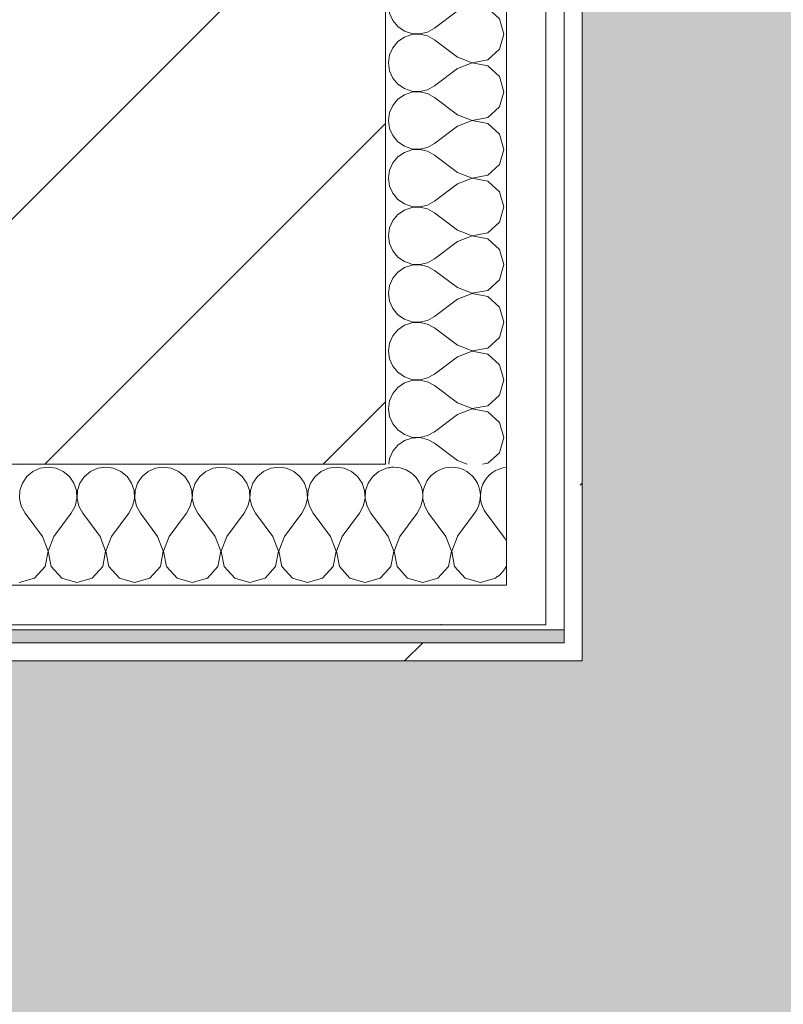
# Model space of a CAD drawing. Header units: millimetres. Extents: x -30280 to 19093, y -19284 to 4746.
# Tile 205 of 256: x -7171 to -6919, y -12673 to -12348. Entities that reach past the tile are written whole.
import ezdxf

# ---------------------------------------------------------------- set-up
doc = ezdxf.new("R2010")
doc.units = ezdxf.units.MM
doc.header["$MEASUREMENT"] = 0
doc.linetypes.add('Wipeout_Contour', pattern=[1000, 0, -1000])
for name, color, linetype in [('10_ESTR_Pilars', 7, 'Continuous'), ('Nuevo_07_CR_Cel Ras pladur', 7, 'Continuous'), ('Nuevo_08_E_Envans secs', 7, 'Continuous')]:
    doc.layers.add(name, color=color, linetype=linetype)
for name, color, linetype, lineweight in [('10_ESTR_Pilars_Pluma_Nº__28', 7, 'Continuous', 20), ('10_ESTR_Pilars_Pluma_Nº__42', 8, 'Continuous', 25), ('12_FAÇ_Façana_Pluma_Nº__7', 7, 'Continuous', 5), ('Nuevo_08_E_Envans secs_Pluma_Nº__1', 7, 'Continuous', 5)]:
    doc.layers.add(name, color=color, linetype=linetype, lineweight=lineweight)
for name, color, linetype, lineweight, true_color in [('Nuevo_07_CR_Cel Ras pladur_Pluma_Nº__102', 7, 'Continuous', 5, 0xcccccc), ('Nuevo_08_E_Envans secs_Pluma_Nº__102', 7, 'Continuous', 5, 0xcccccc), ('Nuevo_08_E_Envans secs_Pluma_Nº__171', 171, 'Continuous', 13, 0xaaaaff), ('Nuevo_08_E_Envans secs_Pluma_Nº__177', 7, 'Continuous', 15, 0xf7e046)]:
    doc.layers.add(name, color=color, linetype=linetype, lineweight=lineweight, true_color=true_color)
pattern_1 = [(45, (0, 0), (-183.8478, 183.8478), [195, -65]), (45, (7e-14, 183.85), (-183.8478, 183.8478), [195, -65])]

# ---------------------------------------------------------------- blocks, each defined once
blk = doc.blocks.new('Forjado_1_1', base_point=(-28050.85, 1700.85))
at = {"layer": 'Nuevo_07_CR_Cel Ras pladur_Pluma_Nº__102', "linetype": 'Continuous', "lineweight": 0, "true_color": 0x333333}
h = blk.add_hatch(color=250, dxfattribs=at)
h.paths.add_polyline_path([(-28050.85, 1700.85), (-1702.11, 1700.85), (-1556.11, 1700.85), (-1556.11, -1703.98), (-1619.11, -1703.98), (-1619.11, -6940.7), (-1544.11, -6940.7), (-1544.11, -7505.7), (-1616.26, -7505.7), (-1616.05, -11923.98), (-1552.9, -11923.98), (-1552.9, -12503.98), (-2036.11, -12503.98), (-2036.11, -12340.7), (-6985.39, -12340.7), (-6985.39, -12549.28), (-7491.4, -12549.28), (-7491.4, -12393.7), (-10655.85, -12393.7), (-10657.1, -13685.07), (-1603.63, -13694.56), (-1609.23, -16937.98), (375.89, -16937.98), (375.89, -16738.98), (1128.89, -16738.98), (1128.89, -17066.98), (2622.91, -17066.98), (5778.89, -17066.98), (5778.89, -16738.98), (6378.89, -16738.98), (6378.89, -12488.98), (5778.89, -12488.98), (5763.89, -12069.98), (3832.9, -12069.98), (2768.91, -12069.98), (2768.91, -12619.14), (2622.91, -12619.14), (2622.91, -12069.98), (843.89, -12069.98), (843.89, -12503.98), (363.89, -12503.98), (363.89, -11923.98), (6641.89, -11923.98), (6627.87, -9203.97), (6003.89, -9207.42), (6010.89, -7490.7), (5790.89, -7490.7), (5790.89, -6940.7), (6010.89, -6940.7), (6010.89, -1710.7), (5770.89, -1710.7), (5770.89, 3861.73), (-28038.85, 3861.73)])
h.paths.add_polyline_path([(7.39, -9099.15), (-1192.61, -9099.15), (-1192.61, 1700.85), (7.39, 1700.85)], flags=0)
h.paths.add_polyline_path([(-1181.11, -11348.2), (-1181.11, -9848.2), (5718.89, -9848.2), (5718.89, -11348.2)], flags=0)
h.paths.add_polyline_path([(38, -16371.48), (-1162, -16371.48), (-1162, -12771.48), (38, -12771.48)], flags=0)
h.paths.add_polyline_path([(2309.36, -16371.48), (1109.36, -16371.48), (1109.36, -12771.48), (2309.36, -12771.48)], flags=0)
h.paths.add_polyline_path([(2226.83, -8799.15), (2226.83, 1400.85), (3726.83, 1400.85), (3726.83, -8799.15)], flags=0)
h.paths.add_polyline_path([(3832.9, -12471.48), (5032.9, -12471.48), (5032.9, -16671.48), (3832.9, -16671.48)], flags=0)
at = {"layer": 'Nuevo_07_CR_Cel Ras pladur_Pluma_Nº__102', "color": 254, "linetype": 'Continuous', "lineweight": 5, "true_color": 0xcccccc, "flags": 128}
blk.add_lwpolyline([(1128.89, -16738.98), (375.89, -16738.98), (375.89, -16937.98), (-1609.23, -16937.98), (-1603.63, -13694.56), (-10657.1, -13685.07), (-10655.85, -12393.7), (-7491.4, -12393.7), (-7491.4, -12549.28), (-6985.39, -12549.28), (-6985.39, -12340.7), (-2036.11, -12340.7), (-2036.11, -12503.98), (-1552.9, -12503.98), (-1552.9, -11923.98), (-1616.05, -11923.98), (-1616.26, -7505.7)], dxfattribs=at)
blk = doc.blocks.new('*X570')
at = {"layer": 'Nuevo_08_E_Envans secs_Pluma_Nº__102', "color": 254, "linetype": 'Continuous', "lineweight": 5, "true_color": 0xcccccc}
for p, q in [((-7026.63, -12518.32), (-7020.95, -12510.75)), ((-7011.43, -12518.37), (-7017.14, -12510.75))]:
    blk.add_line(p, q, dxfattribs=at)
for centre, start, end in [((-7047.62, -12505.04), 90, 100.1193), ((-7047.62, -12505.04), 349.8807, 90), ((-7028.57, -12505.04), 90, 192.3885), ((-7028.57, -12505.04), 323.1301, 90), ((-7009.52, -12505.04), 95.2358, 216.8699), ((-7019.05, -12524.08), 24.6675, 36.8699), ((-7019.05, -12524.08), 307.2276, 335.3325)]:
    blk.add_arc(centre, 9.52, start, end, dxfattribs=at)
blk = doc.blocks.new('*X571')
at = {"layer": 'Nuevo_08_E_Envans secs_Pluma_Nº__102', "color": 254, "linetype": 'Continuous', "lineweight": 5, "true_color": 0xcccccc}
for p, q in [((-7166.91, -12496.94), (-7168.94, -12498.61)), ((-7164.51, -12495.88), (-7166.91, -12496.94)), ((-7161.9, -12495.51), (-7164.51, -12495.88)), ((-7159.3, -12495.88), (-7161.9, -12495.51)), ((-7156.9, -12496.94), (-7159.3, -12495.88)), ((-7154.87, -12498.61), (-7156.9, -12496.94)), ((-7147.86, -12496.94), (-7149.89, -12498.61)), ((-7145.46, -12495.88), (-7147.86, -12496.94)), ((-7142.86, -12495.51), (-7145.46, -12495.88)), ((-7140.25, -12495.88), (-7142.86, -12495.51)), ((-7137.85, -12496.94), (-7140.25, -12495.88)), ((-7135.83, -12498.61), (-7137.85, -12496.94)), ((-7128.82, -12496.94), (-7130.84, -12498.61)), ((-7126.41, -12495.88), (-7128.82, -12496.94)), ((-7123.81, -12495.51), (-7126.41, -12495.88)), ((-7121.21, -12495.88), (-7123.81, -12495.51)), ((-7118.8, -12496.94), (-7121.21, -12495.88)), ((-7116.78, -12498.61), (-7118.8, -12496.94)), ((-7109.77, -12496.94), (-7111.79, -12498.61)), ((-7107.36, -12495.88), (-7109.77, -12496.94)), ((-7104.76, -12495.51), (-7107.36, -12495.88)), ((-7102.16, -12495.88), (-7104.76, -12495.51)), ((-7099.75, -12496.94), (-7102.16, -12495.88)), ((-7097.73, -12498.61), (-7099.75, -12496.94)), ((-7090.72, -12496.94), (-7092.74, -12498.61)), ((-7088.32, -12495.88), (-7090.72, -12496.94)), ((-7085.71, -12495.51), (-7088.32, -12495.88)), ((-7083.11, -12495.88), (-7085.71, -12495.51)), ((-7080.71, -12496.94), (-7083.11, -12495.88)), ((-7078.68, -12498.61), (-7080.71, -12496.94)), ((-7071.67, -12496.94), (-7073.7, -12498.61)), ((-7069.27, -12495.88), (-7071.67, -12496.94)), ((-7066.67, -12495.51), (-7069.27, -12495.88)), ((-7064.06, -12495.88), (-7066.67, -12495.51)), ((-7061.66, -12496.94), (-7064.06, -12495.88)), ((-7059.64, -12498.61), (-7061.66, -12496.94)), ((-7052.63, -12496.94), (-7054.65, -12498.61)), ((-7050.39, -12495.95), (-7052.63, -12496.94)), ((-7170.42, -12500.78), (-7171.26, -12503.27)), ((-7168.94, -12498.61), (-7170.42, -12500.78)), ((-7153.39, -12500.78), (-7154.87, -12498.61)), ((-7152.55, -12503.27), (-7153.39, -12500.78)), ((-7151.38, -12500.78), (-7152.22, -12503.27)), ((-7149.89, -12498.61), (-7151.38, -12500.78)), ((-7134.34, -12500.78), (-7135.83, -12498.61)), ((-7133.5, -12503.27), (-7134.34, -12500.78)), ((-7132.33, -12500.78), (-7133.17, -12503.27)), ((-7130.84, -12498.61), (-7132.33, -12500.78)), ((-7115.29, -12500.78), (-7116.78, -12498.61)), ((-7114.45, -12503.27), (-7115.29, -12500.78)), ((-7113.28, -12500.78), (-7114.12, -12503.27)), ((-7111.79, -12498.61), (-7113.28, -12500.78)), ((-7096.24, -12500.78), (-7097.73, -12498.61)), ((-7095.4, -12503.27), (-7096.24, -12500.78)), ((-7094.23, -12500.78), (-7095.07, -12503.27)), ((-7092.74, -12498.61), (-7094.23, -12500.78)), ((-7077.2, -12500.78), (-7078.68, -12498.61)), ((-7076.36, -12503.27), (-7077.2, -12500.78)), ((-7075.19, -12500.78), (-7076.02, -12503.27)), ((-7073.7, -12498.61), (-7075.19, -12500.78)), ((-7058.15, -12500.78), (-7059.64, -12498.61)), ((-7057.31, -12503.27), (-7058.15, -12500.78)), ((-7056.14, -12500.78), (-7056.98, -12503.27)), ((-7054.65, -12498.61), (-7056.14, -12500.78)), ((-7171.26, -12503.27), (-7171.39, -12505.89)), ((-7152.42, -12505.89), (-7152.55, -12503.27)), ((-7152.22, -12503.27), (-7152.34, -12505.89)), ((-7133.37, -12505.89), (-7133.5, -12503.27)), ((-7133.17, -12503.27), (-7133.29, -12505.89)), ((-7114.32, -12505.89), (-7114.45, -12503.27)), ((-7114.12, -12503.27), (-7114.25, -12505.89)), ((-7095.28, -12505.89), (-7095.4, -12503.27)), ((-7095.07, -12503.27), (-7095.2, -12505.89)), ((-7076.23, -12505.89), (-7076.36, -12503.27)), ((-7076.02, -12503.27), (-7076.15, -12505.89)), ((-7057.18, -12505.89), (-7057.31, -12503.27)), ((-7056.98, -12503.27), (-7057.1, -12505.89)), ((-7171.39, -12505.89), (-7170.8, -12508.45)), ((-7153.01, -12508.45), (-7152.42, -12505.89)), ((-7152.34, -12505.89), (-7151.75, -12508.45)), ((-7133.97, -12508.45), (-7133.37, -12505.89)), ((-7133.29, -12505.89), (-7132.7, -12508.45)), ((-7114.92, -12508.45), (-7114.32, -12505.89)), ((-7114.25, -12505.89), (-7113.65, -12508.45)), ((-7095.87, -12508.45), (-7095.28, -12505.89)), ((-7095.2, -12505.89), (-7094.6, -12508.45)), ((-7076.82, -12508.45), (-7076.23, -12505.89)), ((-7076.15, -12505.89), (-7075.56, -12508.45)), ((-7057.78, -12508.45), (-7057.18, -12505.89)), ((-7057.1, -12505.89), (-7056.51, -12508.45)), ((-7170.8, -12508.45), (-7169.52, -12510.75)), ((-7163.81, -12518.37), (-7169.52, -12510.75)), ((-7160, -12518.37), (-7154.29, -12510.75)), ((-7154.29, -12510.75), (-7153.01, -12508.45)), ((-7151.75, -12508.45), (-7150.48, -12510.75)), ((-7144.76, -12518.37), (-7150.48, -12510.75)), ((-7140.95, -12518.37), (-7135.24, -12510.75)), ((-7135.24, -12510.75), (-7133.97, -12508.45)), ((-7132.7, -12508.45), (-7131.43, -12510.75)), ((-7125.71, -12518.37), (-7131.43, -12510.75)), ((-7121.9, -12518.37), (-7116.19, -12510.75)), ((-7116.19, -12510.75), (-7114.92, -12508.45)), ((-7113.65, -12508.45), (-7112.38, -12510.75)), ((-7106.67, -12518.37), (-7112.38, -12510.75)), ((-7102.86, -12518.37), (-7097.14, -12510.75)), ((-7097.14, -12510.75), (-7095.87, -12508.45)), ((-7094.6, -12508.45), (-7093.33, -12510.75)), ((-7087.62, -12518.37), (-7093.33, -12510.75)), ((-7083.81, -12518.37), (-7078.1, -12510.75)), ((-7078.1, -12510.75), (-7076.82, -12508.45)), ((-7075.56, -12508.45), (-7074.29, -12510.75)), ((-7068.57, -12518.37), (-7074.29, -12510.75)), ((-7064.76, -12518.37), (-7059.05, -12510.75)), ((-7059.05, -12510.75), (-7057.78, -12508.45)), ((-7056.51, -12508.45), (-7055.24, -12510.75)), ((-7050.39, -12517.21), (-7055.24, -12510.75)), ((-7161.94, -12523.23), (-7163.81, -12518.37)), ((-7160, -12518.37), (-7161.87, -12523.23)), ((-7142.9, -12523.23), (-7144.76, -12518.37)), ((-7140.95, -12518.37), (-7142.82, -12523.23)), ((-7123.85, -12523.23), (-7125.71, -12518.37)), ((-7121.9, -12518.37), (-7123.77, -12523.23)), ((-7104.8, -12523.23), (-7106.67, -12518.37)), ((-7102.86, -12518.37), (-7104.72, -12523.23)), ((-7085.75, -12523.23), (-7087.62, -12518.37)), ((-7083.81, -12518.37), (-7085.68, -12523.23)), ((-7066.71, -12523.23), (-7068.57, -12518.37)), ((-7064.76, -12518.37), (-7066.63, -12523.23)), ((-7162.91, -12528.34), (-7161.94, -12523.23)), ((-7161.87, -12523.23), (-7160.9, -12528.34)), ((-7143.86, -12528.34), (-7142.9, -12523.23)), ((-7142.82, -12523.23), (-7141.85, -12528.34)), ((-7124.81, -12528.34), (-7123.85, -12523.23)), ((-7123.77, -12523.23), (-7122.8, -12528.34)), ((-7105.77, -12528.34), (-7104.8, -12523.23)), ((-7104.72, -12523.23), (-7103.76, -12528.34)), ((-7086.72, -12528.34), (-7085.75, -12523.23)), ((-7085.68, -12523.23), (-7084.71, -12528.34)), ((-7067.67, -12528.34), (-7066.71, -12523.23)), ((-7066.63, -12523.23), (-7065.66, -12528.34)), ((-7166.42, -12532.19), (-7162.91, -12528.34)), ((-7160.9, -12528.34), (-7157.39, -12532.19)), ((-7147.37, -12532.19), (-7143.86, -12528.34)), ((-7141.85, -12528.34), (-7138.34, -12532.19)), ((-7128.33, -12532.19), (-7124.81, -12528.34)), ((-7122.8, -12528.34), (-7119.29, -12532.19)), ((-7109.28, -12532.19), (-7105.77, -12528.34)), ((-7103.76, -12528.34), (-7100.25, -12532.19)), ((-7090.23, -12532.19), (-7086.72, -12528.34)), ((-7084.71, -12528.34), (-7081.2, -12532.19)), ((-7071.18, -12532.19), (-7067.67, -12528.34)), ((-7065.66, -12528.34), (-7062.15, -12532.19)), ((-7052.14, -12532.19), (-7050.39, -12530.28)), ((-7171.43, -12533.61), (-7166.42, -12532.19)), ((-7157.39, -12532.19), (-7152.38, -12533.61)), ((-7152.38, -12533.61), (-7147.37, -12532.19)), ((-7138.34, -12532.19), (-7133.33, -12533.61)), ((-7133.33, -12533.61), (-7128.33, -12532.19)), ((-7119.29, -12532.19), (-7114.29, -12533.61)), ((-7114.29, -12533.61), (-7109.28, -12532.19)), ((-7100.25, -12532.19), (-7095.24, -12533.61)), ((-7095.24, -12533.61), (-7090.23, -12532.19)), ((-7081.2, -12532.19), (-7076.19, -12533.61)), ((-7076.19, -12533.61), (-7071.18, -12532.19)), ((-7062.15, -12532.19), (-7057.14, -12533.61)), ((-7057.14, -12533.61), (-7052.14, -12532.19))]:
    blk.add_line(p, q, dxfattribs=at)
blk = doc.blocks.new('*X572')
at = {"layer": 'Nuevo_08_E_Envans secs_Pluma_Nº__102', "color": 254, "linetype": 'Continuous', "lineweight": 5, "true_color": 0xcccccc}
for p, q in [((-7050.22, -12495.88), (-7050.39, -12495.95)), ((-7049.22, -12495.74), (-7050.22, -12495.88)), ((-7038.73, -12508.45), (-7038.31, -12506.64)), ((-7037.75, -12507.2), (-7037.46, -12508.45)), ((-7045.71, -12518.37), (-7040, -12510.75)), ((-7040, -12510.75), (-7038.73, -12508.45)), ((-7037.46, -12508.45), (-7036.19, -12510.75)), ((-7030.48, -12518.37), (-7036.19, -12510.75)), ((-7049.52, -12518.37), (-7050.39, -12517.21)), ((-7047.66, -12523.23), (-7049.52, -12518.37)), ((-7045.71, -12518.37), (-7047.58, -12523.23)), ((-7028.61, -12523.23), (-7030.48, -12518.37)), ((-7026.67, -12518.37), (-7028.53, -12523.23)), ((-7026.67, -12518.37), (-7026.63, -12518.32)), ((-7048.62, -12528.34), (-7047.66, -12523.23)), ((-7047.58, -12523.23), (-7046.61, -12528.34)), ((-7029.58, -12528.34), (-7028.61, -12523.23)), ((-7028.53, -12523.23), (-7027.57, -12528.34)), ((-7050.39, -12530.28), (-7048.62, -12528.34)), ((-7046.61, -12528.34), (-7043.1, -12532.19)), ((-7033.09, -12532.19), (-7029.58, -12528.34)), ((-7027.57, -12528.34), (-7024.05, -12532.19)), ((-7043.1, -12532.19), (-7038.1, -12533.61)), ((-7038.1, -12533.61), (-7033.09, -12532.19)), ((-7024.05, -12532.19), (-7019.05, -12533.61)), ((-7019.05, -12533.61), (-7014.04, -12532.19)), ((-7014.04, -12532.19), (-7013.43, -12531.52))]:
    blk.add_line(p, q, dxfattribs=at)
blk = doc.blocks.new('Muro_82_1', base_point=(-7450.39, -12494.56))
at = {"layer": 'Nuevo_08_E_Envans secs', "color": 7, "lineweight": 20}
blk.add_blockref('*X570', (0, 0), dxfattribs=at)
at = {"color": 254, "linetype": 'Wipeout_Contour', "lineweight": 0, "ltscale": 43083.826978}
blk.add_wipeout([(-6997.39, -12534.56), (-7010.39, -12534.56), (-6997.39, -12547.56)], dxfattribs=at).dxf.layer = 'Nuevo_08_E_Envans secs'
at = {"color": 254, "linetype": 'Wipeout_Contour', "lineweight": 0, "ltscale": 43106.55701}
blk.add_wipeout([(-6985.39, -12553.56), (-6991.39, -12553.56), (-6985.39, -12559.56)], dxfattribs=at).dxf.layer = 'Nuevo_08_E_Envans secs'
at = {"layer": 'Nuevo_08_E_Envans secs_Pluma_Nº__171', "linetype": 'Continuous', "lineweight": 13, "true_color": 0xaaaaff}
h = blk.add_hatch(dxfattribs=at)
h.set_pattern_fill('Panellat_HPL_0001', color=161, style=0, pattern_type=2)
h.set_pattern_definition(pattern_1)
h.paths.add_polyline_path([(-6985.39, -12553.56), (-6991.39, -12553.56), (-6985.39, -12559.56)])
at = {"layer": 'Nuevo_08_E_Envans secs_Pluma_Nº__177', "linetype": 'Continuous', "lineweight": 15, "true_color": 0xf7e046}
h = blk.add_hatch(dxfattribs=at)
h.set_pattern_fill('Panellat_HPL_0001', color=53, style=0, pattern_type=2)
h.set_pattern_definition(pattern_1)
h.paths.add_polyline_path([(-6997.39, -12534.56), (-7010.39, -12534.56), (-6997.39, -12547.56)])
at = {"color": 254, "linetype": 'Wipeout_Contour', "lineweight": 0, "ltscale": 57950.25273}
blk.add_wipeout([(-7010.39, -12534.56), (-7490.39, -12534.56), (-7490.39, -12547.56), (-7010.39, -12547.56)], dxfattribs=at).dxf.layer = 'Nuevo_08_E_Envans secs'
at = {"color": 254, "linetype": 'Wipeout_Contour', "lineweight": 0, "ltscale": 58004.913338}
blk.add_wipeout([(-6991.39, -12553.56), (-7509.39, -12553.56), (-7509.39, -12559.56), (-6991.39, -12559.56)], dxfattribs=at).dxf.layer = 'Nuevo_08_E_Envans secs'
at = {"layer": 'Nuevo_08_E_Envans secs_Pluma_Nº__171', "linetype": 'Continuous', "lineweight": 13, "true_color": 0xaaaaff}
h = blk.add_hatch(dxfattribs=at)
h.set_pattern_fill('Panellat_HPL_0001', color=161, style=0, pattern_type=2)
h.set_pattern_definition(pattern_1)
h.paths.add_polyline_path([(-6991.39, -12553.56), (-7509.39, -12553.56), (-7509.39, -12559.56), (-6991.39, -12559.56)])
at = {"layer": 'Nuevo_08_E_Envans secs_Pluma_Nº__177', "linetype": 'Continuous', "lineweight": 15, "true_color": 0xf7e046}
h = blk.add_hatch(dxfattribs=at)
h.set_pattern_fill('Panellat_HPL_0001', color=53, style=0, pattern_type=2)
h.set_pattern_definition(pattern_1)
h.paths.add_polyline_path([(-7010.39, -12534.56), (-7490.39, -12534.56), (-7490.39, -12547.56), (-7010.39, -12547.56)])
at = {"layer": 'Nuevo_08_E_Envans secs_Pluma_Nº__1', "color": 7, "linetype": 'Continuous', "lineweight": 5}
for p, q in [((-7450.39, -12534.56), (-7050.39, -12534.56)), ((-7503.39, -12553.56), (-6997.39, -12553.56))]:
    blk.add_line(p, q, dxfattribs=at)
at = {"layer": 'Nuevo_08_E_Envans secs', "color": 7, "lineweight": 20}
for name in ['*X571', '*X572']:
    blk.add_blockref(name, (0, 0), dxfattribs=at)
at = {"color": 254, "linetype": 'Wipeout_Contour', "lineweight": 0, "ltscale": 43101.901079}
blk.add_wipeout([(-7010.39, -12547.56), (-6997.39, -12547.56), (-7010.39, -12534.56)], dxfattribs=at).dxf.layer = 'Nuevo_08_E_Envans secs'
at = {"color": 254, "linetype": 'Wipeout_Contour', "lineweight": 0, "ltscale": 43115.105063}
blk.add_wipeout([(-6991.39, -12559.56), (-6985.39, -12559.56), (-6991.39, -12553.56)], dxfattribs=at).dxf.layer = 'Nuevo_08_E_Envans secs'
at = {"layer": 'Nuevo_08_E_Envans secs_Pluma_Nº__171', "linetype": 'Continuous', "lineweight": 13, "true_color": 0xaaaaff}
h = blk.add_hatch(dxfattribs=at)
h.set_pattern_fill('Panellat_HPL_0001', color=161, style=0, pattern_type=2)
h.set_pattern_definition(pattern_1)
h.paths.add_polyline_path([(-6991.39, -12559.56), (-6985.39, -12559.56), (-6991.39, -12553.56)])
at = {"layer": 'Nuevo_08_E_Envans secs_Pluma_Nº__177', "linetype": 'Continuous', "lineweight": 15, "true_color": 0xf7e046}
h = blk.add_hatch(dxfattribs=at)
h.set_pattern_fill('Panellat_HPL_0001', color=53, style=0, pattern_type=2)
h.set_pattern_definition(pattern_1)
h.paths.add_polyline_path([(-7010.39, -12547.56), (-6997.39, -12547.56), (-7010.39, -12534.56)])
at = {"layer": 'Nuevo_08_E_Envans secs_Pluma_Nº__1', "color": 7, "linetype": 'Continuous', "lineweight": 5}
for p, q in [((-7010.39, -12534.56), (-7010.39, -12494.56)), ((-7050.39, -12534.56), (-7010.39, -12534.56)), ((-6997.39, -12547.56), (-6997.39, -12534.56)), ((-7490.39, -12547.56), (-7010.39, -12547.56)), ((-7010.39, -12547.56), (-6997.39, -12547.56)), ((-6991.39, -12553.56), (-6991.39, -12547.56)), ((-6997.39, -12553.56), (-6991.39, -12553.56))]:
    blk.add_line(p, q, dxfattribs=at)
at = {"layer": 'Nuevo_08_E_Envans secs_Pluma_Nº__1', "color": 7, "linetype": 'Continuous', "lineweight": 5, "flags": 128}
for points in [[(-6985.39, -12559.56), (-6985.39, -12553.56)], [(-7509.39, -12559.56), (-6985.39, -12559.56)]]:
    blk.add_lwpolyline(points, dxfattribs=at)
blk = doc.blocks.new('*X574')
at = {"layer": 'Nuevo_08_E_Envans secs_Pluma_Nº__102', "color": 254, "linetype": 'Continuous', "lineweight": 5, "true_color": 0xcccccc}
for p, q in [((-7048.09, -12318.98), (-7049.08, -12321.21)), ((-7049.08, -12321.21), (-7049.44, -12323.81)), ((-7049.44, -12323.81), (-7049.08, -12326.41)), ((-7049.08, -12326.41), (-7048.02, -12328.82)), ((-7048.02, -12328.82), (-7046.34, -12330.84)), ((-7046.34, -12330.84), (-7044.18, -12332.33)), ((-7044.18, -12334.34), (-7046.34, -12335.83)), ((-7044.18, -12332.33), (-7041.69, -12333.17)), ((-7041.69, -12333.5), (-7044.18, -12334.34)), ((-7041.69, -12333.17), (-7039.06, -12333.29)), ((-7039.06, -12333.37), (-7041.69, -12333.5)), ((-7039.06, -12333.29), (-7036.5, -12332.7)), ((-7036.5, -12333.97), (-7039.06, -12333.37)), ((-7036.5, -12332.7), (-7036.11, -12332.48)), ((-7036.11, -12334.18), (-7036.5, -12333.97)), ((-7048.02, -12337.85), (-7048.51, -12338.98)), ((-7046.34, -12335.83), (-7048.02, -12337.85))]:
    blk.add_line(p, q, dxfattribs=at)
blk = doc.blocks.new('*X575')
at = {"layer": 'Nuevo_08_E_Envans secs_Pluma_Nº__102', "color": 254, "linetype": 'Continuous', "lineweight": 5, "true_color": 0xcccccc}
for p, q in [((-7049.12, -12268.98), (-7049.08, -12269.27)), ((-7049.08, -12269.27), (-7048.02, -12271.67)), ((-7048.02, -12271.67), (-7046.34, -12273.7)), ((-7046.34, -12273.7), (-7044.18, -12275.19)), ((-7044.18, -12275.19), (-7041.69, -12276.02)), ((-7041.69, -12276.36), (-7044.18, -12277.2)), ((-7041.69, -12276.02), (-7039.06, -12276.15)), ((-7039.06, -12276.23), (-7041.69, -12276.36)), ((-7039.06, -12276.15), (-7036.5, -12275.56)), ((-7036.5, -12276.82), (-7039.06, -12276.23)), ((-7036.5, -12275.56), (-7036.11, -12275.34)), ((-7046.34, -12278.68), (-7048.02, -12280.71)), ((-7044.18, -12277.2), (-7046.34, -12278.68)), ((-7036.11, -12277.04), (-7036.5, -12276.82)), ((-7049.08, -12283.11), (-7049.44, -12285.71)), ((-7048.02, -12280.71), (-7049.08, -12283.11)), ((-7049.44, -12285.71), (-7049.08, -12288.32)), ((-7049.08, -12288.32), (-7048.02, -12290.72)), ((-7048.02, -12290.72), (-7046.34, -12292.74)), ((-7046.34, -12292.74), (-7044.18, -12294.23)), ((-7044.18, -12296.24), (-7046.34, -12297.73)), ((-7044.18, -12294.23), (-7041.69, -12295.07)), ((-7041.69, -12295.4), (-7044.18, -12296.24)), ((-7041.69, -12295.07), (-7039.06, -12295.2)), ((-7039.06, -12295.28), (-7041.69, -12295.4)), ((-7039.06, -12295.2), (-7036.5, -12294.6)), ((-7036.5, -12295.87), (-7039.06, -12295.28)), ((-7036.5, -12294.6), (-7036.11, -12294.39)), ((-7036.11, -12296.09), (-7036.5, -12295.87)), ((-7046.34, -12297.73), (-7048.02, -12299.75)), ((-7049.08, -12302.16), (-7049.44, -12304.76)), ((-7048.02, -12299.75), (-7049.08, -12302.16)), ((-7049.44, -12304.76), (-7049.08, -12307.36)), ((-7049.08, -12307.36), (-7048.02, -12309.77)), ((-7048.02, -12309.77), (-7046.34, -12311.79)), ((-7046.34, -12311.79), (-7044.18, -12313.28)), ((-7044.18, -12315.29), (-7046.34, -12316.78)), ((-7044.18, -12313.28), (-7041.69, -12314.12)), ((-7041.69, -12314.45), (-7044.18, -12315.29)), ((-7041.69, -12314.12), (-7039.06, -12314.25)), ((-7039.06, -12314.32), (-7041.69, -12314.45)), ((-7039.06, -12314.25), (-7036.5, -12313.65)), ((-7036.5, -12314.92), (-7039.06, -12314.32)), ((-7036.5, -12313.65), (-7036.11, -12313.44)), ((-7036.11, -12315.14), (-7036.5, -12314.92)), ((-7048.02, -12318.8), (-7048.09, -12318.98)), ((-7046.34, -12316.78), (-7048.02, -12318.8))]:
    blk.add_line(p, q, dxfattribs=at)
blk = doc.blocks.new('*X576')
at = {"layer": 'Nuevo_08_E_Envans secs_Pluma_Nº__102', "color": 254, "linetype": 'Continuous', "lineweight": 5, "true_color": 0xcccccc}
for p, q in [((-7049.08, -12340.25), (-7049.44, -12342.86)), ((-7048.51, -12338.98), (-7049.08, -12340.25)), ((-7026.58, -12340.95), (-7029.22, -12338.98)), ((-7026.58, -12340.95), (-7021.72, -12342.82)), ((-7016.61, -12341.85), (-7013.46, -12338.98)), ((-7049.44, -12342.86), (-7049.08, -12345.46)), ((-7026.58, -12344.76), (-7034.2, -12350.48)), ((-7021.72, -12342.9), (-7026.58, -12344.76)), ((-7021.72, -12342.82), (-7016.61, -12341.85)), ((-7016.61, -12343.86), (-7021.72, -12342.9)), ((-7012.77, -12347.37), (-7016.61, -12343.86)), ((-7049.08, -12345.46), (-7048.02, -12347.86)), ((-7048.02, -12347.86), (-7046.34, -12349.89)), ((-7011.35, -12352.38), (-7012.77, -12347.37)), ((-7046.34, -12349.89), (-7044.18, -12351.38)), ((-7044.18, -12351.38), (-7041.69, -12352.22)), ((-7036.5, -12351.75), (-7034.2, -12350.48)), ((-7044.18, -12353.39), (-7046.34, -12354.87)), ((-7041.69, -12352.55), (-7044.18, -12353.39)), ((-7041.69, -12352.22), (-7039.06, -12352.34)), ((-7039.06, -12352.42), (-7041.69, -12352.55)), ((-7039.06, -12352.34), (-7036.5, -12351.75)), ((-7036.5, -12353.01), (-7039.06, -12352.42)), ((-7034.2, -12354.29), (-7036.5, -12353.01)), ((-7026.58, -12360), (-7034.2, -12354.29)), ((-7012.77, -12357.39), (-7011.35, -12352.38)), ((-7048.02, -12356.9), (-7049.08, -12359.3)), ((-7046.34, -12354.87), (-7048.02, -12356.9)), ((-7016.61, -12360.9), (-7012.77, -12357.39)), ((-7049.08, -12359.3), (-7049.44, -12361.9)), ((-7026.58, -12360), (-7021.72, -12361.87)), ((-7021.72, -12361.87), (-7016.61, -12360.9)), ((-7049.44, -12361.9), (-7049.08, -12364.51)), ((-7049.08, -12364.51), (-7048.02, -12366.91)), ((-7026.58, -12363.81), (-7034.2, -12369.52)), ((-7021.72, -12361.94), (-7026.58, -12363.81)), ((-7016.61, -12362.91), (-7021.72, -12361.94)), ((-7012.77, -12366.42), (-7016.61, -12362.91)), ((-7048.02, -12366.91), (-7046.34, -12368.94)), ((-7011.35, -12371.43), (-7012.77, -12366.42)), ((-7046.34, -12368.94), (-7044.18, -12370.42)), ((-7044.18, -12370.42), (-7041.69, -12371.26)), ((-7039.06, -12371.39), (-7036.5, -12370.8)), ((-7036.5, -12370.8), (-7034.2, -12369.52)), ((-7046.34, -12373.92), (-7048.02, -12375.95)), ((-7044.18, -12372.43), (-7046.34, -12373.92)), ((-7041.69, -12371.59), (-7044.18, -12372.43)), ((-7041.69, -12371.26), (-7039.06, -12371.39)), ((-7039.06, -12371.47), (-7041.69, -12371.59)), ((-7036.5, -12372.06), (-7039.06, -12371.47)), ((-7034.2, -12373.33), (-7036.5, -12372.06)), ((-7026.58, -12379.05), (-7034.2, -12373.33)), ((-7012.77, -12376.44), (-7011.35, -12371.43)), ((-7048.02, -12375.95), (-7049.08, -12378.35)), ((-7016.61, -12379.95), (-7012.77, -12376.44)), ((-7049.08, -12378.35), (-7049.44, -12380.95)), ((-7026.58, -12379.05), (-7021.72, -12380.91)), ((-7021.72, -12380.91), (-7016.61, -12379.95)), ((-7049.44, -12380.95), (-7049.08, -12383.55)), ((-7049.08, -12383.55), (-7048.02, -12385.96)), ((-7026.58, -12382.86), (-7034.2, -12388.57)), ((-7021.72, -12380.99), (-7026.58, -12382.86)), ((-7016.61, -12381.96), (-7021.72, -12380.99)), ((-7012.77, -12385.47), (-7016.61, -12381.96)), ((-7048.02, -12385.96), (-7046.34, -12387.98)), ((-7011.35, -12390.48), (-7012.77, -12385.47)), ((-7046.34, -12387.98), (-7044.18, -12389.47)), ((-7044.18, -12389.47), (-7041.69, -12390.31)), ((-7041.69, -12390.31), (-7039.06, -12390.44)), ((-7039.06, -12390.51), (-7041.69, -12390.64)), ((-7039.06, -12390.44), (-7036.5, -12389.84)), ((-7036.5, -12391.11), (-7039.06, -12390.51)), ((-7036.5, -12389.84), (-7034.2, -12388.57)), ((-7012.77, -12395.48), (-7011.35, -12390.48)), ((-7046.34, -12392.97), (-7048.02, -12394.99)), ((-7044.18, -12391.48), (-7046.34, -12392.97)), ((-7041.69, -12390.64), (-7044.18, -12391.48)), ((-7034.2, -12392.38), (-7036.5, -12391.11)), ((-7026.58, -12398.1), (-7034.2, -12392.38)), ((-7048.02, -12394.99), (-7049.08, -12397.4)), ((-7016.61, -12398.99), (-7012.77, -12395.48)), ((-7049.08, -12397.4), (-7049.44, -12400)), ((-7049.44, -12400), (-7049.08, -12402.6)), ((-7026.58, -12398.1), (-7021.72, -12399.96)), ((-7021.72, -12400.04), (-7026.58, -12401.9)), ((-7021.72, -12399.96), (-7016.61, -12398.99)), ((-7016.61, -12401.01), (-7021.72, -12400.04)), ((-7049.08, -12402.6), (-7048.02, -12405.01)), ((-7026.58, -12401.9), (-7034.2, -12407.62)), ((-7012.77, -12404.52), (-7016.61, -12401.01)), ((-7048.02, -12405.01), (-7046.34, -12407.03)), ((-7011.35, -12409.52), (-7012.77, -12404.52)), ((-7046.34, -12407.03), (-7044.18, -12408.52)), ((-7044.18, -12408.52), (-7041.69, -12409.36)), ((-7041.69, -12409.69), (-7044.18, -12410.53)), ((-7041.69, -12409.36), (-7039.06, -12409.49)), ((-7039.06, -12409.56), (-7041.69, -12409.69)), ((-7039.06, -12409.49), (-7036.5, -12408.89)), ((-7036.5, -12410.16), (-7039.06, -12409.56)), ((-7036.5, -12408.89), (-7034.2, -12407.62)), ((-7012.77, -12414.53), (-7011.35, -12409.52)), ((-7046.34, -12412.02), (-7048.02, -12414.04)), ((-7044.18, -12410.53), (-7046.34, -12412.02)), ((-7034.2, -12411.43), (-7036.5, -12410.16)), ((-7026.58, -12417.14), (-7034.2, -12411.43)), ((-7049.08, -12416.45), (-7049.44, -12419.05)), ((-7048.02, -12414.04), (-7049.08, -12416.45)), ((-7016.61, -12418.04), (-7012.77, -12414.53)), ((-7049.44, -12419.05), (-7049.08, -12421.65)), ((-7026.58, -12417.14), (-7021.72, -12419.01)), ((-7021.72, -12419.09), (-7026.58, -12420.95)), ((-7021.72, -12419.01), (-7016.61, -12418.04)), ((-7016.61, -12420.05), (-7021.72, -12419.09)), ((-7049.08, -12421.65), (-7048.02, -12424.05)), ((-7026.58, -12420.95), (-7034.2, -12426.67)), ((-7012.77, -12423.56), (-7016.61, -12420.05)), ((-7048.02, -12424.05), (-7046.34, -12426.08)), ((-7046.34, -12426.08), (-7044.18, -12427.57)), ((-7011.35, -12428.57), (-7012.77, -12423.56)), ((-7044.18, -12429.58), (-7046.34, -12431.06)), ((-7044.18, -12427.57), (-7041.69, -12428.41)), ((-7041.69, -12428.74), (-7044.18, -12429.58)), ((-7041.69, -12428.41), (-7039.06, -12428.53)), ((-7039.06, -12428.61), (-7041.69, -12428.74)), ((-7039.06, -12428.53), (-7036.5, -12427.94)), ((-7036.5, -12429.2), (-7039.06, -12428.61)), ((-7036.5, -12427.94), (-7034.2, -12426.67)), ((-7034.2, -12430.48), (-7036.5, -12429.2)), ((-7012.77, -12433.58), (-7011.35, -12428.57)), ((-7046.34, -12431.06), (-7048.02, -12433.09)), ((-7026.58, -12436.19), (-7034.2, -12430.48)), ((-7049.08, -12435.49), (-7049.44, -12438.1)), ((-7048.02, -12433.09), (-7049.08, -12435.49)), ((-7016.61, -12437.09), (-7012.77, -12433.58)), ((-7049.44, -12438.1), (-7049.08, -12440.7)), ((-7026.58, -12436.19), (-7021.72, -12438.06)), ((-7021.72, -12438.13), (-7026.58, -12440)), ((-7021.72, -12438.06), (-7016.61, -12437.09)), ((-7016.61, -12439.1), (-7021.72, -12438.13)), ((-7012.77, -12442.61), (-7016.61, -12439.1)), ((-7049.08, -12440.7), (-7048.02, -12443.1)), ((-7026.58, -12440), (-7034.2, -12445.71)), ((-7011.35, -12447.62), (-7012.77, -12442.61)), ((-7048.02, -12443.1), (-7046.34, -12445.13)), ((-7046.34, -12445.13), (-7044.18, -12446.61)), ((-7036.5, -12446.99), (-7034.2, -12445.71)), ((-7044.18, -12448.62), (-7046.34, -12450.11)), ((-7044.18, -12446.61), (-7041.69, -12447.45)), ((-7041.69, -12447.78), (-7044.18, -12448.62)), ((-7041.69, -12447.45), (-7039.06, -12447.58)), ((-7039.06, -12447.66), (-7041.69, -12447.78)), ((-7039.06, -12447.58), (-7036.5, -12446.99)), ((-7036.5, -12448.25), (-7039.06, -12447.66)), ((-7034.2, -12449.52), (-7036.5, -12448.25)), ((-7012.77, -12452.63), (-7011.35, -12447.62)), ((-7048.02, -12452.14), (-7049.08, -12454.54)), ((-7046.34, -12450.11), (-7048.02, -12452.14)), ((-7026.58, -12455.24), (-7034.2, -12449.52)), ((-7049.08, -12454.54), (-7049.44, -12457.14)), ((-7026.58, -12455.24), (-7021.72, -12457.1)), ((-7016.61, -12456.14), (-7012.77, -12452.63)), ((-7049.44, -12457.14), (-7049.08, -12459.75)), ((-7021.72, -12457.18), (-7026.58, -12459.05)), ((-7021.72, -12457.1), (-7016.61, -12456.14)), ((-7016.61, -12458.15), (-7021.72, -12457.18)), ((-7012.77, -12461.66), (-7016.61, -12458.15)), ((-7049.08, -12459.75), (-7048.02, -12462.15)), ((-7048.02, -12462.15), (-7046.34, -12464.17)), ((-7026.58, -12459.05), (-7034.2, -12464.76)), ((-7011.35, -12466.67), (-7012.77, -12461.66)), ((-7046.34, -12464.17), (-7044.18, -12465.66)), ((-7036.5, -12466.03), (-7034.2, -12464.76)), ((-7044.18, -12467.67), (-7046.34, -12469.16)), ((-7044.18, -12465.66), (-7041.69, -12466.5)), ((-7041.69, -12466.83), (-7044.18, -12467.67)), ((-7041.69, -12466.5), (-7039.06, -12466.63)), ((-7039.06, -12466.71), (-7041.69, -12466.83)), ((-7039.06, -12466.63), (-7036.5, -12466.03)), ((-7036.5, -12467.3), (-7039.06, -12466.71)), ((-7034.2, -12468.57), (-7036.5, -12467.3)), ((-7026.58, -12474.29), (-7034.2, -12468.57)), ((-7012.77, -12471.67), (-7011.35, -12466.67)), ((-7048.02, -12471.18), (-7049.08, -12473.59)), ((-7046.34, -12469.16), (-7048.02, -12471.18)), ((-7016.61, -12475.19), (-7012.77, -12471.67)), ((-7049.08, -12473.59), (-7049.44, -12476.19)), ((-7026.58, -12474.29), (-7021.72, -12476.15)), ((-7021.72, -12476.15), (-7016.61, -12475.19)), ((-7049.44, -12476.19), (-7049.08, -12478.79)), ((-7026.58, -12478.1), (-7034.2, -12483.81)), ((-7021.72, -12476.23), (-7026.58, -12478.1)), ((-7016.61, -12477.2), (-7021.72, -12476.23)), ((-7012.77, -12480.71), (-7016.61, -12477.2)), ((-7049.08, -12478.79), (-7048.02, -12481.2)), ((-7048.02, -12481.2), (-7046.34, -12483.22)), ((-7011.35, -12485.71), (-7012.77, -12480.71)), ((-7046.34, -12483.22), (-7044.18, -12484.71)), ((-7044.18, -12484.71), (-7041.69, -12485.55)), ((-7036.5, -12485.08), (-7034.2, -12483.81)), ((-7046.34, -12488.21), (-7048.02, -12490.23)), ((-7044.18, -12486.72), (-7046.34, -12488.21)), ((-7041.69, -12485.88), (-7044.18, -12486.72)), ((-7041.69, -12485.55), (-7039.06, -12485.68)), ((-7039.06, -12485.75), (-7041.69, -12485.88)), ((-7039.06, -12485.68), (-7036.5, -12485.08)), ((-7036.5, -12486.35), (-7039.06, -12485.75)), ((-7034.2, -12487.62), (-7036.5, -12486.35)), ((-7026.58, -12493.33), (-7034.2, -12487.62)), ((-7012.77, -12490.72), (-7011.35, -12485.71)), ((-7048.02, -12490.23), (-7049.08, -12492.64)), ((-7016.61, -12494.23), (-7012.77, -12490.72)), ((-7049.08, -12492.64), (-7049.35, -12494.56)), ((-7026.58, -12493.33), (-7023.39, -12494.56)), ((-7018.34, -12494.56), (-7016.61, -12494.23))]:
    blk.add_line(p, q, dxfattribs=at)
blk = doc.blocks.new('Muro_83_1', base_point=(-7050.39, -12494.56))
at = {"layer": '12_FAÇ_Façana_Pluma_Nº__7', "color": 7, "linetype": 'Continuous', "lineweight": 5}
blk.add_line((-7036.11, -12268.98), (-7050.39, -12268.98), dxfattribs=at)
at = {"layer": 'Nuevo_08_E_Envans secs', "color": 7, "lineweight": 20}
for name in ['*X575', '*X574']:
    blk.add_blockref(name, (0, 0), dxfattribs=at)
at = {"color": 254, "linetype": 'Wipeout_Contour', "lineweight": 0, "ltscale": 57093.608829}
blk.add_wipeout([(-6997.39, -12338.98), (-7010.39, -12338.98), (-7010.39, -12534.56), (-6997.39, -12534.56)], dxfattribs=at).dxf.layer = 'Nuevo_08_E_Envans secs'
at = {"color": 254, "linetype": 'Wipeout_Contour', "lineweight": 0, "ltscale": 57096.402394}
blk.add_wipeout([(-6985.39, -12338.98), (-6991.39, -12338.98), (-6991.39, -12553.56), (-6985.39, -12553.56)], dxfattribs=at).dxf.layer = 'Nuevo_08_E_Envans secs'
at = {"layer": 'Nuevo_08_E_Envans secs_Pluma_Nº__171', "linetype": 'Continuous', "lineweight": 13, "true_color": 0xaaaaff}
h = blk.add_hatch(dxfattribs=at)
h.set_pattern_fill('Panellat_HPL_0001', color=161, style=0, pattern_type=2)
h.set_pattern_definition(pattern_1)
h.paths.add_polyline_path([(-6985.39, -12338.98), (-6991.39, -12338.98), (-6991.39, -12553.56), (-6985.39, -12553.56)])
at = {"layer": 'Nuevo_08_E_Envans secs_Pluma_Nº__177', "linetype": 'Continuous', "lineweight": 15, "true_color": 0xf7e046}
h = blk.add_hatch(dxfattribs=at)
h.set_pattern_fill('Panellat_HPL_0001', color=53, style=0, pattern_type=2)
h.set_pattern_definition(pattern_1)
h.paths.add_polyline_path([(-6997.39, -12338.98), (-7010.39, -12338.98), (-7010.39, -12534.56), (-6997.39, -12534.56)])
at = {"layer": 'Nuevo_08_E_Envans secs_Pluma_Nº__1', "color": 7, "linetype": 'Continuous', "lineweight": 5}
for p, q in [((-7010.39, -12494.56), (-7010.39, -12338.98)), ((-6997.39, -12534.56), (-6997.39, -12338.98)), ((-6991.39, -12547.56), (-6991.39, -12338.98)), ((-7010.39, -12534.56), (-7010.39, -12494.56)), ((-6997.39, -12547.56), (-6997.39, -12534.56)), ((-6991.39, -12553.56), (-6991.39, -12547.56))]:
    blk.add_line(p, q, dxfattribs=at)
at = {"layer": 'Nuevo_08_E_Envans secs_Pluma_Nº__1', "color": 7, "linetype": 'Continuous', "lineweight": 5, "flags": 128}
for points in [[(-6997.39, -12338.98), (-7010.39, -12338.98)], [(-6991.39, -12338.98), (-6997.39, -12338.98)], [(-6985.39, -12338.98), (-6991.39, -12338.98)], [(-6985.39, -12553.56), (-6985.39, -12338.98)]]:
    blk.add_lwpolyline(points, dxfattribs=at)
at = {"layer": 'Nuevo_08_E_Envans secs', "color": 7, "lineweight": 20}
blk.add_blockref('*X576', (0, 0), dxfattribs=at)
blk = doc.blocks.new('Pilar_15_1', base_point=(-7250.39, -12294.56))
at = {"color": 254, "linetype": 'Wipeout_Contour', "lineweight": 0, "ltscale": 57098.406858}
blk.add_wipeout([(-7450.39, -12494.56), (-7050.39, -12494.56), (-7050.39, -12094.56), (-7450.39, -12094.56)], dxfattribs=at).dxf.layer = '10_ESTR_Pilars'
at = {"layer": '10_ESTR_Pilars_Pluma_Nº__42', "linetype": 'Continuous', "lineweight": 25}
h = blk.add_hatch(dxfattribs=at)
h.set_pattern_fill('00_GCT_trama_45º_e1_400__05', color=8, style=0, pattern_type=2)
h.set_pattern_definition([(45, (0, 0), (-45.96194, 45.96194), [])])
h.paths.add_polyline_path([(-7450.39, -12494.56), (-7050.39, -12494.56), (-7050.39, -12094.56), (-7450.39, -12094.56)])
at = {"layer": '10_ESTR_Pilars_Pluma_Nº__28', "color": 7, "linetype": 'Continuous', "lineweight": 20, "flags": 128}
blk.add_lwpolyline([(-7450.39, -12494.56), (-7050.39, -12494.56), (-7050.39, -12094.56), (-7450.39, -12094.56)], close=True, dxfattribs=at)

msp = doc.modelspace()

# ---------------------------------------------------------------- block references
at = {"layer": 'Nuevo_07_CR_Cel Ras pladur', "color": 254, "linetype": 'Continuous', "lineweight": 5, "true_color": 0xcccccc}
msp.add_blockref('Forjado_1_1', (-28050.85, 1700.85), dxfattribs=at)

# ---------------------------------------------------------------- next in the draw order: block references
at = {"layer": 'Nuevo_08_E_Envans secs', "color": 7, "lineweight": 20}
msp.add_blockref('Muro_82_1', (-7450.39, -12494.56), dxfattribs=at)

# ---------------------------------------------------------------- next in the draw order: block references
msp.add_blockref('Muro_83_1', (-7050.39, -12494.56), dxfattribs=at)

# ---------------------------------------------------------------- next in the draw order: block references
at = {"layer": '10_ESTR_Pilars', "color": 7, "lineweight": 20}
msp.add_blockref('Pilar_15_1', (-7250.39, -12294.56), dxfattribs=at)

doc.saveas('drawing.dxf')
